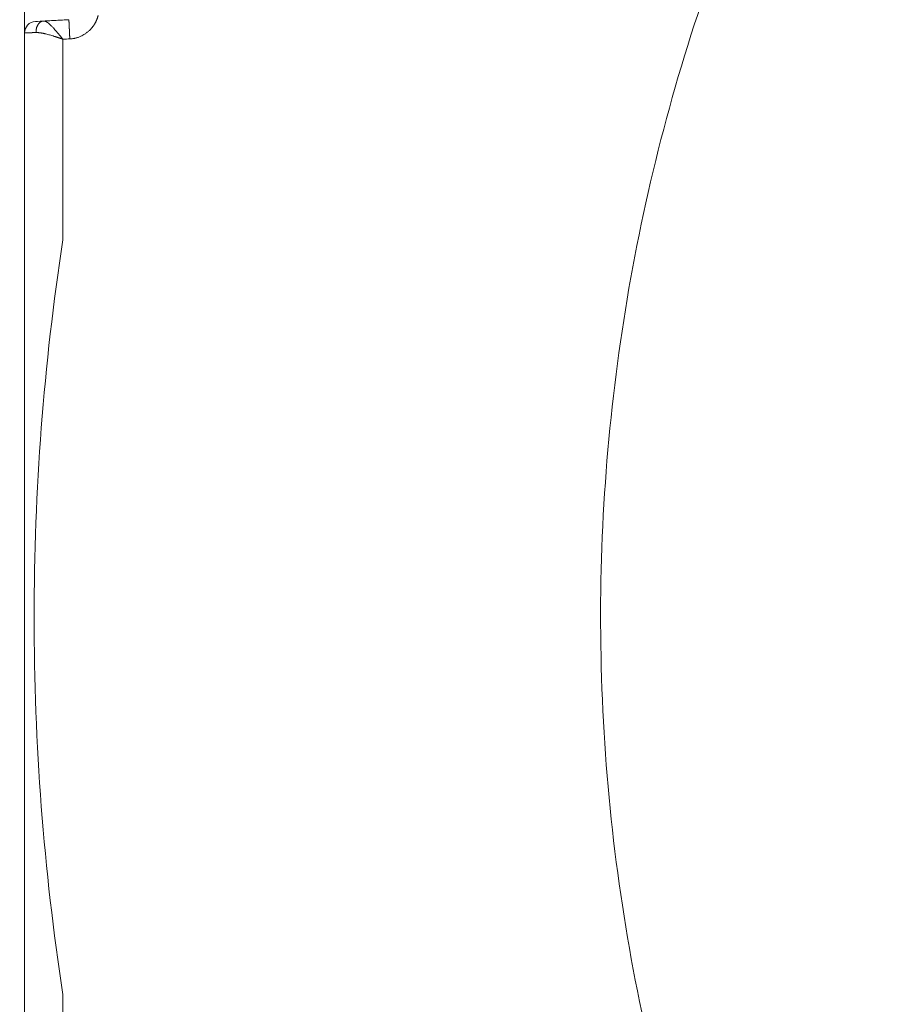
# Model space of a CAD drawing. Header units: millimetres. Extents: x 51337 to 61814, y -21781 to -12277.
# Tile 216 of 256: x 59190 to 59213, y -20724 to -20698. Entities that reach past the tile are written whole.
import ezdxf

# ---------------------------------------------------------------- set-up
doc = ezdxf.new("R2010")
doc.units = ezdxf.units.MM
doc.header["$LTSCALE"] = 0.3175
doc.layers.add('1轮廓实线层', color=7, linetype='Continuous', lineweight=18)

msp = doc.modelspace()

# ---------------------------------------------------------------- linework, layer by layer
at = {"layer": '1轮廓实线层'}
for p, q in [((59190.29339, -20695.19195), (59190.29339, -20698.76133)), ((59191.44912, -20698.41607), (59190.78934, -20698.45065)), ((59190.29339, -20729.19195), (59190.29339, -20698.76133)), ((59190.29339, -20698.76133), (59190.29339, -20729.19195))]:
    msp.add_line(p, q, dxfattribs=at)
for centre, radius, start, end in [((59255.29339, -20713.97664), 131, 111.4089979, 195.2952895), ((59255.29339, -20711.55409), 126, 112.9992146, 195.2952895), ((59255.29339, -20712.0386), 120, 105.6266319, 195.8396374), ((59255.29339, -20713.97664), 116, 122.4304845, 196.1062633), ((59255.29339, -20713.97664), 116, 122.4304845, 195.8396374), ((59255.29339, -20713.97664), 110.66987, 122.4304845, 205.6561683), ((59190.59339, -20698.76133), 0.3, 93, 180)]:
    msp.add_arc(centre, radius, start, end, dxfattribs=at)
for points, knots in [([(59243.29339, -20762.51529), (59241.8275, -20762.15288), (59240.37805, -20761.72403), (59237.5239, -20760.73694), (59236.11919, -20760.1787), (59233.36605, -20758.93742), (59232.01761, -20758.25438), (59229.38807, -20756.7691), (59228.10696, -20755.96686), (59225.62259, -20754.24976), (59224.41932, -20753.3349), (59222.10049, -20751.40006), (59220.98493, -20750.38008), (59218.85067, -20748.24337), (59217.83198, -20747.12665), (59215.89979, -20744.80561), (59214.98631, -20743.60129), (59213.27205, -20741.11495), (59212.47128, -20739.83293), (59210.98901, -20737.20168), (59210.30752, -20735.85247), (59209.06939, -20733.0979), (59208.51277, -20731.69256), (59207.52894, -20728.83727), (59207.10175, -20727.38733), (59206.3803, -20724.45474), (59206.08605, -20722.9721), (59205.63289, -20719.98626), (59205.47399, -20718.48307), (59205.29284, -20715.46848), (59205.27059, -20713.95708), (59205.36294, -20710.93847), (59205.47753, -20709.43125), (59205.84261, -20706.43337), (59206.0931, -20704.94271), (59206.72792, -20701.99016), (59207.11225, -20700.52827), (59208.01161, -20697.64527), (59208.52663, -20696.22415), (59209.68315, -20693.43434), (59210.32464, -20692.06565), (59211.72882, -20689.39192), (59212.49151, -20688.08688), (59214.13185, -20685.55116), (59215.00949, -20684.32048), (59216.87252, -20681.94358), (59217.85791, -20680.79735), (59219.92836, -20678.59876), (59221.01341, -20677.54639), (59223.27429, -20675.54414), (59224.45011, -20674.59426), (59226.88287, -20672.80478), (59228.1398, -20671.96518), (59230.72449, -20670.40314), (59232.05224, -20669.68071), (59234.76766, -20668.35894), (59236.15533, -20667.7596), (59238.97919, -20666.68893), (59240.4154, -20666.21761), (59243.32455, -20665.40682), (59244.79751, -20665.06737), (59247.76809, -20664.52313), (59249.26572, -20664.31834), (59252.27336, -20664.04509), (59253.78337, -20663.97664), (59255.29339, -20663.97664)], [0, 0, 0, 0, 0.03125, 0.03125, 0.0625, 0.0625, 0.09375, 0.09375, 0.125, 0.125, 0.15625, 0.15625, 0.1875, 0.1875, 0.21875, 0.21875, 0.25, 0.25, 0.28125, 0.28125, 0.3125, 0.3125, 0.34375, 0.34375, 0.375, 0.375, 0.40625, 0.40625, 0.4375, 0.4375, 0.46875, 0.46875, 0.5, 0.5, 0.53125, 0.53125, 0.5625, 0.5625, 0.59375, 0.59375, 0.625, 0.625, 0.65625, 0.65625, 0.6875, 0.6875, 0.71875, 0.71875, 0.75, 0.75, 0.78125, 0.78125, 0.8125, 0.8125, 0.84375, 0.84375, 0.875, 0.875, 0.90625, 0.90625, 0.9375, 0.9375, 0.96875, 0.96875, 1, 1, 1, 1]), ([(59191.29339, -20698.92373), (59191.29322, -20698.92331), (59191.29273, -20698.92203), (59191.29076, -20698.92003), (59191.28855, -20698.91804), (59191.28668, -20698.91571), (59191.28493, -20698.91364), (59191.28218, -20698.91034), (59191.27801, -20698.90534), (59191.27167, -20698.89774), (59191.26281, -20698.88708), (59191.25035, -20698.87208), (59191.23293, -20698.85101), (59191.21087, -20698.82432), (59191.1772, -20698.78352), (59191.14556, -20698.74552), (59191.11273, -20698.70703), (59191.08297, -20698.67288), (59191.04164, -20698.62712), (59191.00706, -20698.59083), (59190.98242, -20698.56637), (59190.97073, -20698.55507), (59190.95912, -20698.54414), (59190.94758, -20698.53363), (59190.93612, -20698.52358), (59190.92475, -20698.51402), (59190.91348, -20698.50498), (59190.90231, -20698.49651), (59190.89124, -20698.48864), (59190.88029, -20698.48141), (59190.86945, -20698.47485), (59190.85874, -20698.46899), (59190.84815, -20698.46387), (59190.83771, -20698.45953), (59190.8274, -20698.45599), (59190.81723, -20698.45329), (59190.80723, -20698.45148), (59190.79735, -20698.45051), (59190.79099, -20698.45066), (59190.78779, -20698.45073)], [0, 0, 0, 0, 0.00146253, 0.00441442, 0.00892332, 0.01117635, 0.01411864, 0.01774921, 0.02513695, 0.03534106, 0.0499585, 0.07029372, 0.09890802, 0.13933355, 0.18405062, 0.27426533, 0.30619645, 0.35945873, 0.43456758, 0.53294743, 0.55590382, 0.57899472, 0.60222529, 0.62559887, 0.64911522, 0.67277607, 0.69658587, 0.7205519, 0.74468467, 0.76899919, 0.79351392, 0.81825025, 0.84323249, 0.86848788, 0.89404627, 0.91994014, 0.94620471, 0.97287786, 1, 1, 1, 1]), ([(59191.47237, -20698.91618), (59191.47226, -20698.91353), (59191.47206, -20698.90814), (59191.47173, -20698.89993), (59191.4714, -20698.89146), (59191.47104, -20698.88273), (59191.47068, -20698.87375), (59191.47029, -20698.86452), (59191.46989, -20698.85505), (59191.46948, -20698.84533), (59191.46905, -20698.83539), (59191.46861, -20698.82521), (59191.46816, -20698.81482), (59191.46769, -20698.80421), (59191.46721, -20698.7934), (59191.46671, -20698.78239), (59191.46621, -20698.7712), (59191.46569, -20698.75984), (59191.46517, -20698.74832), (59191.46463, -20698.73665), (59191.46408, -20698.72485), (59191.46353, -20698.71293), (59191.46297, -20698.7009), (59191.4624, -20698.6888), (59191.46183, -20698.67662), (59191.46125, -20698.6644), (59191.46067, -20698.65215), (59191.46008, -20698.6399), (59191.4595, -20698.62766), (59191.45891, -20698.61547), (59191.45833, -20698.60334), (59191.45775, -20698.59131), (59191.45717, -20698.5794), (59191.4566, -20698.56763), (59191.45603, -20698.55605), (59191.45548, -20698.54468), (59191.45493, -20698.53355), (59191.4544, -20698.52269), (59191.45388, -20698.51215), (59191.45338, -20698.50194), (59191.4529, -20698.49212), (59191.45243, -20698.48272), (59191.45199, -20698.47377), (59191.45157, -20698.46531), (59191.45118, -20698.45738), (59191.45081, -20698.45002), (59191.45048, -20698.44327), (59191.45017, -20698.43717), (59191.4499, -20698.43176), (59191.44967, -20698.42707), (59191.44947, -20698.42316), (59191.44932, -20698.42004), (59191.4492, -20698.41778), (59191.44913, -20698.41635), (59191.44912, -20698.41617), (59191.44912, -20698.41607)], [0, 0, 0, 0, 0.01012682, 0.02059023, 0.03139022, 0.04252681, 0.05399998, 0.06580976, 0.07795613, 0.0904391, 0.10325868, 0.11641486, 0.12990765, 0.14373704, 0.15790305, 0.17240566, 0.18724489, 0.20242072, 0.21793317, 0.23378223, 0.2499679, 0.26649019, 0.28334908, 0.30054459, 0.31807672, 0.33594545, 0.3541508, 0.37269276, 0.39157133, 0.41078651, 0.4303383, 0.45022671, 0.47045172, 0.49101334, 0.51191156, 0.5331464, 0.55471784, 0.57662588, 0.59887053, 0.62145178, 0.64436963, 0.66762408, 0.69121513, 0.71514278, 0.73940703, 0.76400787, 0.78894531, 0.81421934, 0.83982996, 0.86577717, 0.89206097, 0.91868135, 0.94563832, 0.97293188, 1, 1, 1, 1]), ([(59191.47237, -20698.91618), (59191.47874, -20698.916), (59191.49228, -20698.9156), (59191.51374, -20698.91407), (59191.53755, -20698.91161), (59191.5637, -20698.90792), (59191.59217, -20698.90278), (59191.6229, -20698.89592), (59191.65581, -20698.88704), (59191.69077, -20698.87583), (59191.75477, -20698.85174), (59191.83041, -20698.81369), (59191.89986, -20698.76636), (59191.94143, -20698.73311), (59191.97127, -20698.70758), (59192.0021, -20698.67848), (59192.03761, -20698.64123), (59192.07035, -20698.60174), (59192.09483, -20698.56777), (59192.1089, -20698.54651), (59192.11757, -20698.53231), (59192.12527, -20698.51924), (59192.13273, -20698.50602), (59192.13994, -20698.49265), (59192.1469, -20698.47915), (59192.15361, -20698.46552), (59192.16006, -20698.45177), (59192.16625, -20698.43791), (59192.17218, -20698.42394), (59192.17785, -20698.40987), (59192.18324, -20698.39571), (59192.18836, -20698.38148), (59192.19322, -20698.36716), (59192.19779, -20698.35278), (59192.20209, -20698.33835), (59192.20613, -20698.32386), (59192.2086, -20698.31416), (59192.20983, -20698.30931)], [0, 0, 0, 0, 0.01869412, 0.03970492, 0.06308059, 0.0888693, 0.11711778, 0.14786957, 0.18116292, 0.21702834, 0.25548587, 0.38160911, 0.46401916, 0.50147995, 0.53768384, 0.57912386, 0.62571866, 0.68852151, 0.72931743, 0.74845232, 0.7632655, 0.77809145, 0.79292719, 0.80776977, 0.82261622, 0.83746354, 0.85230878, 0.86714895, 0.88198111, 0.89680231, 0.9116096, 0.92640008, 0.94117085, 0.95591905, 0.97064184, 0.98533642, 1, 1, 1, 1]), ([(59190.59353, -20698.75032), (59190.58963, -20698.75046), (59190.58184, -20698.75075), (59190.5704, -20698.75117), (59190.55917, -20698.75158), (59190.54816, -20698.75198), (59190.53738, -20698.75237), (59190.52681, -20698.75276), (59190.51648, -20698.75314), (59190.50636, -20698.7535), (59190.49648, -20698.75386), (59190.48683, -20698.75422), (59190.4774, -20698.75456), (59190.46821, -20698.75489), (59190.45925, -20698.75522), (59190.45053, -20698.75554), (59190.44203, -20698.75585), (59190.43378, -20698.75615), (59190.42576, -20698.75644), (59190.41797, -20698.75672), (59190.41042, -20698.757), (59190.40311, -20698.75726), (59190.39604, -20698.75752), (59190.3892, -20698.75777), (59190.38261, -20698.75801), (59190.37625, -20698.75825), (59190.37013, -20698.75847), (59190.36424, -20698.75869), (59190.3586, -20698.75889), (59190.3532, -20698.75909), (59190.34803, -20698.75928), (59190.3431, -20698.75947), (59190.33841, -20698.75964), (59190.33395, -20698.7598), (59190.32973, -20698.75996), (59190.32575, -20698.76011), (59190.322, -20698.76025), (59190.31849, -20698.76038), (59190.31521, -20698.7605), (59190.31216, -20698.76062), (59190.30935, -20698.76072), (59190.30677, -20698.76082), (59190.30442, -20698.76091), (59190.3023, -20698.76099), (59190.30041, -20698.76106), (59190.29874, -20698.76113), (59190.2973, -20698.76118), (59190.29609, -20698.76123), (59190.2951, -20698.76126), (59190.29433, -20698.76129), (59190.29379, -20698.76132), (59190.29354, -20698.76133), (59190.29344, -20698.76133), (59190.29338, -20698.76133)], [0, 0, 0, 0, 0.0207904, 0.04153704, 0.06223992, 0.08289906, 0.10351446, 0.12408611, 0.14461403, 0.16509821, 0.18553867, 0.20593541, 0.22628844, 0.24659774, 0.26686335, 0.28708525, 0.30726345, 0.32739795, 0.34748877, 0.36753591, 0.38753937, 0.40749915, 0.42741526, 0.44728771, 0.4671165, 0.48690164, 0.50664313, 0.52634098, 0.54599518, 0.56560576, 0.5851727, 0.60469602, 0.62417573, 0.64361182, 0.66300431, 0.68235319, 0.70165848, 0.72092018, 0.7401383, 0.75931283, 0.77844379, 0.79753118, 0.81657502, 0.83557529, 0.85453201, 0.87344519, 0.89231483, 0.91114093, 0.92992351, 0.94866257, 0.96735811, 0.98601014, 1, 1, 1, 1]), ([(59191.29339, -20698.92373), (59191.2883, -20698.92191), (59191.27802, -20698.91824), (59191.2624, -20698.91276), (59191.24643, -20698.90724), (59191.2301, -20698.90168), (59191.21343, -20698.89608), (59191.19641, -20698.89043), (59191.17906, -20698.88475), (59191.16139, -20698.87902), (59191.14339, -20698.87324), (59191.12508, -20698.86743), (59191.10648, -20698.86157), (59191.08758, -20698.85568), (59191.0536, -20698.84515), (59191.00684, -20698.83089), (59190.94988, -20698.81404), (59190.89928, -20698.79971), (59190.85895, -20698.78894), (59190.82679, -20698.78105), (59190.80085, -20698.77519), (59190.77545, -20698.76995), (59190.75061, -20698.76532), (59190.72633, -20698.76131), (59190.70265, -20698.75792), (59190.67957, -20698.75514), (59190.65709, -20698.75298), (59190.63525, -20698.75145), (59190.61401, -20698.75049), (59190.60035, -20698.75038), (59190.59353, -20698.75032)], [0, 0, 0, 0, 0.02029233, 0.04103342, 0.06222379, 0.08386388, 0.10595415, 0.128495, 0.15148682, 0.17492998, 0.19882482, 0.22317167, 0.24797083, 0.27322259, 0.29892723, 0.38459546, 0.46269016, 0.53322796, 0.59623168, 0.63429843, 0.67204905, 0.70949756, 0.7466583, 0.78354598, 0.82017559, 0.85656247, 0.89272228, 0.92867094, 0.96442468, 1, 1, 1, 1]), ([(59190.54339, -20713.97664), (59190.54339, -20712.33252), (59190.60604, -20710.6884), (59190.85628, -20707.40969), (59191.04387, -20705.7751), (59191.29339, -20704.15002)], [0, 0, 0, 0, 0.5, 0.5, 1, 1, 1, 1]), ([(59191.29339, -20723.80326), (59191.04387, -20722.17818), (59190.85628, -20720.5436), (59190.60604, -20717.26489), (59190.54339, -20715.62077), (59190.54339, -20713.97664)], [0, 0, 0, 0, 0.5, 0.5, 1, 1, 1, 1])]:
    msp.add_open_spline(points, degree=3, knots=knots, dxfattribs=at)
for points, degree in [([(59190.78779, -20698.45073), (59190.65499, -20698.45769), (59190.5783, -20698.46171), (59190.57773, -20698.46174)], 3), ([(59190.78779, -20698.45073), (59191.44912, -20698.41607)], 1), ([(59191.29339, -20698.92373), (59191.35305, -20698.92121), (59191.41271, -20698.9187), (59191.47237, -20698.91618)], 3), ([(59191.29339, -20704.15002), (59191.29339, -20702.40792), (59191.29339, -20700.66583), (59191.29339, -20698.92373)], 3), ([(59191.29339, -20729.02956), (59191.29339, -20727.28746), (59191.29339, -20725.54536), (59191.29339, -20723.80326)], 3)]:
    msp.add_open_spline(points, degree=degree, dxfattribs=at)
msp.add_rational_spline([(59190.59353, -20698.75032), (59190.58897, -20698.57977), (59190.66859, -20698.45698), (59190.78779, -20698.45073)], [0.999999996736, 0.813293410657, 0.813293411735, 0.99999999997], degree=3, dxfattribs=at)

doc.saveas('drawing.dxf')
